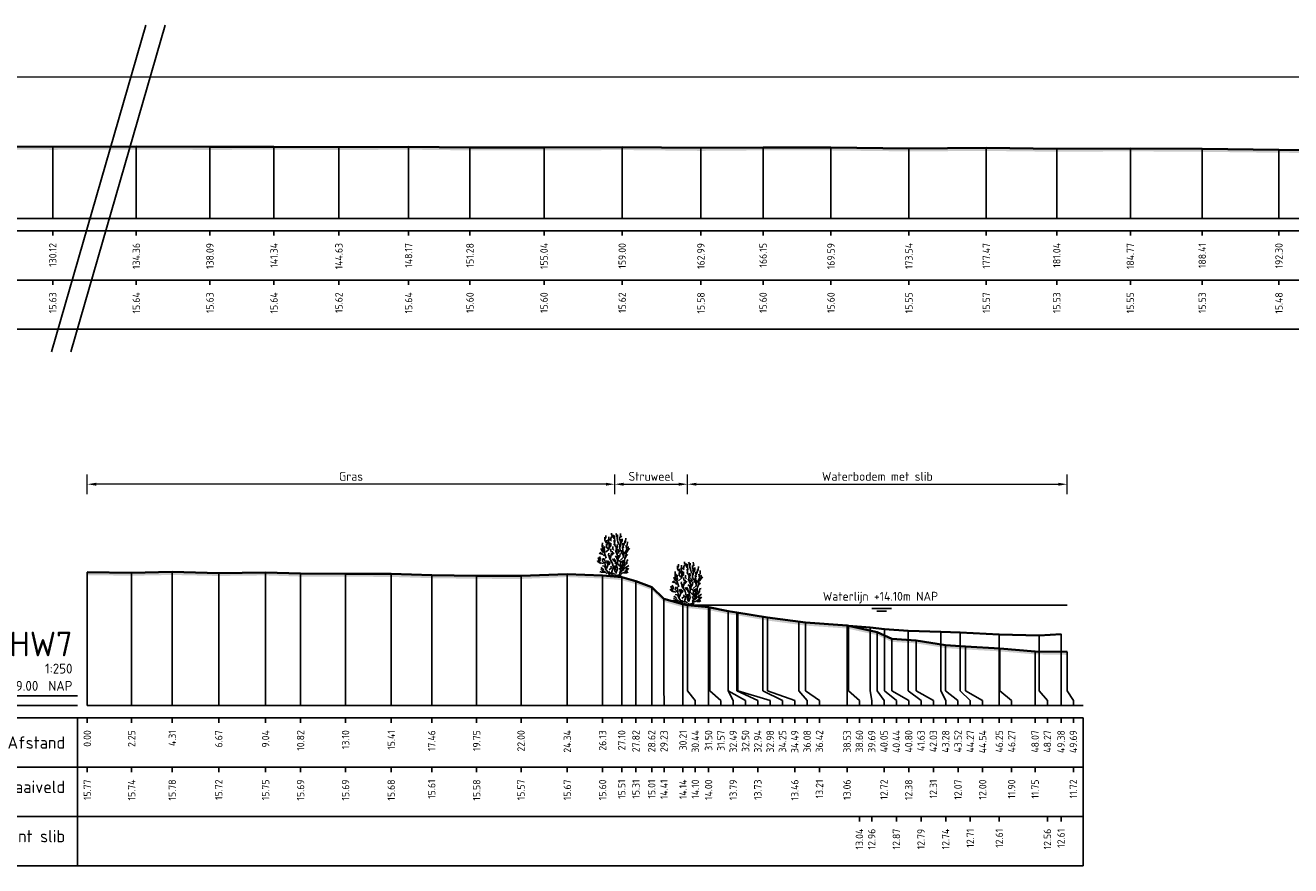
# Model space of a CAD drawing. Header units: metres. Extents: x 197882 to 206172, y 361908 to 364395.
# Tile 27 of 41: x 205781 to 205845, y 364210 to 364253. Entities that reach past the tile are written whole.
import ezdxf
from ezdxf.enums import TextEntityAlignment as Align

# ---------------------------------------------------------------- set-up
doc = ezdxf.new("R2010")
doc.units = ezdxf.units.M
doc.header["$PDMODE"] = 35
doc.header["$PDSIZE"] = 0.075
for name, color, linetype, lineweight in [('B-ME-GR-HEESTER-SD', 90, 'Continuous', 25), ('X-ME-AL-PROFIEL_BOVENKANT SLIB-GD', 42, 'Continuous', 35), ('X-ME-AL-PROFIEL_HUIDIG MAAIVELD-GD', 252, 'Continuous', 0), ('X-XX-AL-DETAIL1-M', 7, 'Continuous', 18), ('X-XX-AL-DWARSPROFIEL_PROFIELLIJN MAAIVELD-GD', 8, 'Continuous', 35), ('X-XX-AL-NAP-T18', 7, 'Continuous', 18), ('X-XX-AL-TEKENBLAD_KADER_AFSNIJMARKERING-G', 7, 'Continuous', 25)]:
    doc.layers.add(name, color=color, linetype=linetype, lineweight=lineweight)
doc.layers.add('X-ME-AL-PROFIEL_WATERLIJN-GD', color=150, linetype='Continuous')
doc.layers.add('X-ME-AL-PROFIELRASTER-S', color=7, linetype='Continuous')
doc.styles.add('NLCS-ISO', font='NLCS-ISO.ttf', dxfattribs={"height": 1.8})
doc.styles.add('NLCS-ISO-ANNOTATIEF-T18', font='NLCS-ISO.ttf', dxfattribs={"height": 1.8})
doc.styles.add('NLCS-ISO-ANNOTATIVE-T18', font='NLCS-ISO.ttf', dxfattribs={"height": 1.8})
doc.dimstyles.new('NLCS-ANNOTATIEF-T18-PIJL_L2_H0', dxfattribs={"dimtxt": 2.5, "dimasz": 1.8, "dimexe": 2, "dimexo": 2, "dimgap": 0.7, "dimtad": 1, "dimzin": 0, "dimdsep": 46, "dimtxsty": 'NLCS-ISO-ANNOTATIEF-T18', "dimcen": 0, "dimdle": 2, "dimclrd": 256, "dimclre": 256, "dimclrt": 10, "dimaunit": 2, "dimadec": 0, "dimazin": 0, "dimtfac": 1, "dimtdec": 3, "dimtofl": 0, "dimtmove": 0, "dimatfit": 3, "dimfxl": 2, "dimfxlon": 1, "dimtfillclr": 256, "dimtolj": 1, "dimtzin": 0, "dimlwd": -1, "dimlwe": -1, "dimarcsym": 0})

# ---------------------------------------------------------------- blocks, each defined once
blk = doc.blocks.new('SAL-PROFIELRASTER-D')
at = {"color": 0, "linetype": 'ByBlock', "lineweight": -2, "flags": 128}
for points in [[(-2, 0), (-72, 0)], [(-24, 2), (-23, 0), (-22, 2), (-2, 2)], [(-72, -12.5), (-72, -2.5)], [(0, -2.5), (-72, -2.5)], [(-2, -12.5), (-2, -2.5)], [(0, -12.5), (-72, -12.5)]]:
    blk.add_lwpolyline(points, dxfattribs=at)
at = {"color": 0, "linetype": 'ByBlock', "lineweight": -2, "style": 'NLCS-ISO-ANNOTATIVE-T18'}
blk.add_text('NAP', height=2, dxfattribs=at).set_placement((-3, 3), align=Align.RIGHT)
blk.add_text('Afstand', height=2.5, dxfattribs=at).set_placement((-4.5, -7.5), align=Align.MIDDLE_RIGHT)
for tag, height, p in [('PROFIELNR', 5, (-3, 10)), ('SCHAAL', 2, (-3, 6.5)), ('NAP', 2, (-9.94, 3))]:
    blk.add_attdef(tag, text='', height=height, dxfattribs=at).set_placement(p, align=Align.RIGHT)
blk = doc.blocks.new('SAL-PROFIELRASTER_BALK_EIND1-D')
at = {"color": 0, "linetype": 'ByBlock', "lineweight": -2}
blk.add_line((1, -12.5), (1, -2.5), dxfattribs=at)
at = {"color": 0, "linetype": 'ByBlock', "lineweight": -2, "flags": 128}
for points in [[(0, 0), (1, 0)], [(0, -2.5), (1, -2.5)], [(0, -12.5), (1, -12.5)]]:
    blk.add_lwpolyline(points, dxfattribs=at)
blk = doc.blocks.new('SAL-PROFIELRASTER_BALK-D')
at = {"color": 0, "linetype": 'ByBlock', "lineweight": -2}
for p, q in [((-72, -12.5), (-72, -2.5)), ((-2, -2.5), (-2, -12.5)), ((0, -12.5), (-72, -12.5))]:
    blk.add_line(p, q, dxfattribs=at)
at = {"color": 0, "linetype": 'ByBlock', "lineweight": -2, "style": 'NLCS-ISO-ANNOTATIVE-T18'}
for tag, height, p in [('TITEL1', 2.5, (-4.5, -6.5)), ('TITEL2', 1.5, (-4.5, -9.5))]:
    blk.add_attdef(tag, text='', height=height, dxfattribs=at).set_placement(p, align=Align.MIDDLE_RIGHT)
blk = doc.blocks.new('SAL-PROFIELRASTER_BALK_EIND2-D')
at = {"color": 0, "linetype": 'ByBlock', "lineweight": -2}
for p, q in [((1, -2.5), (1, -12.5)), ((1, -12.5), (0, -12.5))]:
    blk.add_line(p, q, dxfattribs=at)
blk = doc.blocks.new('SAL-PROFIELRASTER_BALK_DATA-D')
at = {"color": 0, "linetype": 'ByBlock', "lineweight": -2}
blk.add_lwpolyline([(0, -3.5), (0, -2.5)], dxfattribs=at)
at = {"color": 0, "linetype": 'ByBlock', "lineweight": -2, "style": 'NLCS-ISO-ANNOTATIVE-T18'}
blk.add_attdef('GETAL', text='', height=1.5, rotation=90, dxfattribs=at).set_placement((0.75, -5), align=Align.RIGHT)
blk = doc.blocks.new('SAL-PROFIELRASTER_AANHAAL-D')
at = {"color": 9, "linetype": 'ByBlock', "lineweight": -2, "flags": 128}
blk.add_lwpolyline([(0, 1), (0, 0)], dxfattribs=at)
blk = doc.blocks.new('SAL-PROFIELRASTER_AANHAAL_STAGGER-D')
at = {"color": 9, "linetype": 'ByBlock', "lineweight": -2, "flags": 128}
for points in [[(0, 0), (0, -0.25)], [(0, -0.25), (1, -0.75)], [(1, -0.75), (1, -1)]]:
    blk.add_lwpolyline(points, dxfattribs=at)
blk = doc.blocks.new('*D75')
at = {"layer": 'Defpoints', "color": 0, "transparency": 16777216}
for p in [(205783.859, 364229.236), (205783.859, 364218.007), (205810.609, 364218.007)]:
    blk.add_point(p, dxfattribs=at)
at = {"layer": 'X-XX-AL-DETAIL1-M', "transparency": 16777216}
for p, q in [((205783.859, 364228.736), (205783.859, 364229.736)), ((205810.609, 364228.736), (205810.609, 364229.736)), ((205810.159, 364229.236), (205784.309, 364229.236))]:
    blk.add_line(p, q, dxfattribs=at)
for points in [[(205784.309, 364229.311), (205784.309, 364229.161), (205783.859, 364229.236)], [(205810.159, 364229.311), (205810.159, 364229.161), (205810.609, 364229.236)]]:
    blk.add_solid(points, dxfattribs=at)
at = {"layer": 'X-XX-AL-DETAIL1-M', "color": 10, "transparency": 16777216, "insert": (205797.234, 364229.636), "char_height": 0.45, "attachment_point": 5, "style": 'NLCS-ISO-ANNOTATIEF-T18'}
blk.add_mtext('\\A1;Gras', dxfattribs=at)
blk = doc.blocks.new('*D76')
at = {"layer": 'Defpoints', "color": 0, "transparency": 16777216}
for p in [(205814.298, 364229.236), (205814.298, 364223.102), (205810.609, 364218.007)]:
    blk.add_point(p, dxfattribs=at)
at = {"layer": 'X-XX-AL-DETAIL1-M', "transparency": 16777216}
for p, q in [((205810.609, 364228.736), (205810.609, 364229.736)), ((205814.298, 364228.736), (205814.298, 364229.736)), ((205811.059, 364229.236), (205813.848, 364229.236))]:
    blk.add_line(p, q, dxfattribs=at)
for points in [[(205811.059, 364229.311), (205811.059, 364229.161), (205810.609, 364229.236)], [(205813.848, 364229.311), (205813.848, 364229.161), (205814.298, 364229.236)]]:
    blk.add_solid(points, dxfattribs=at)
at = {"layer": 'X-XX-AL-DETAIL1-M', "color": 10, "transparency": 16777216, "insert": (205812.454, 364229.636), "char_height": 0.45, "attachment_point": 5, "style": 'NLCS-ISO-ANNOTATIEF-T18'}
blk.add_mtext('\\A1;Struweel', dxfattribs=at)
blk = doc.blocks.new('*D77')
at = {"layer": 'Defpoints', "color": 0, "transparency": 16777216}
for p in [(205833.55, 364229.236), (205814.298, 364223.102), (205833.55, 364218.757)]:
    blk.add_point(p, dxfattribs=at)
at = {"layer": 'X-XX-AL-DETAIL1-M', "transparency": 16777216}
for p, q in [((205814.298, 364228.736), (205814.298, 364229.736)), ((205833.55, 364228.736), (205833.55, 364229.736)), ((205814.748, 364229.236), (205833.1, 364229.236))]:
    blk.add_line(p, q, dxfattribs=at)
for points in [[(205814.748, 364229.311), (205814.748, 364229.161), (205814.298, 364229.236)], [(205833.1, 364229.311), (205833.1, 364229.161), (205833.55, 364229.236)]]:
    blk.add_solid(points, dxfattribs=at)
at = {"layer": 'X-XX-AL-DETAIL1-M', "color": 10, "transparency": 16777216, "insert": (205823.924, 364229.636), "char_height": 0.45, "attachment_point": 5, "style": 'NLCS-ISO-ANNOTATIEF-T18'}
blk.add_mtext('\\A1;Waterbodem met slib', dxfattribs=at)
blk = doc.blocks.new('SGR-HEESTER_S01_E_ZIJ-D')
blk.add_line((-0.17, 0), (0.14, 0))
at = {"flags": 128}
for points in [[(-0.88, 3.43), (-1.01, 3.7), (-1.02, 3.99)], [(-0.97, 3.82), (-0.92, 3.96), (-0.92, 4.17)], [(-0.6, 3.64), (-0.6, 3.89), (-0.6, 4.04)], [(-0.39, 3.73), (-0.39, 3.91), (-0.31, 4.07)], [(-0.2, 4.07), (-0.32, 4.28), (-0.32, 4.4)], [(-0.04, 3.82), (-0.15, 3.99), (-0.15, 4.24)], [(-0.06, 4), (0, 4.09), (-0.05, 4.17)], [(-0.01, 3.48), (0.02, 3.66), (-0.02, 3.86), (-0.02, 3.98)], [(0.2, 4.02), (0.16, 4.26), (0.11, 4.37)], [(0.4, 3.24), (0.32, 3.53), (0.23, 3.86), (0.28, 4.25)], [(0.55, 3.49), (0.58, 3.63), (0.49, 3.78), (0.49, 4.02)], [(0.59, 4.06), (0.59, 4.23), (0.58, 4.36)], [(0.58, 3.97), (0.72, 4.1)], [(1.05, 3.44), (1.09, 3.59), (1.12, 3.91)], [(-1.17, 2.44), (-1.33, 2.64), (-1.4, 2.85)], [(-1.26, 2.87), (-1.27, 3.11), (-1.26, 3.41)], [(-0.89, 1.87), (-1.06, 2.36), (-1.22, 2.75), (-1.2, 3.17)], [(-1.09, 2.51), (-1.03, 2.67), (-1.08, 2.85), (-1.01, 3.06)], [(-0.93, 2.47), (-0.6, 2.73), (-0.58, 3.23), (-0.56, 3.45)], [(-0.69, 2.83), (-0.85, 3.03), (-0.85, 3.32)], [(-0.82, 3.15), (-0.77, 3.36), (-0.82, 3.56), (-0.82, 3.69)], [(-0.79, 3.24), (-0.61, 3.49), (-0.66, 3.77)], [(-0.6, 2.82), (-0.47, 3.09), (-0.48, 3.24), (-0.4, 3.41)], [(-0.49, 2.98), (-0.4, 3.1), (-0.4, 3.32)], [(-0.33, 3.58), (-0.43, 3.69), (-0.42, 3.84)], [(-0.35, 2.48), (-0.39, 2.62), (-0.4, 2.81)], [(-0.34, 2.14), (-0.22, 2.36), (-0.26, 2.57)], [(-0.09, 2.67), (-0.2, 2.78), (-0.21, 3.04)], [(0.14, 2.85), (0.15, 3.01), (-0.08, 3.3)], [(0.04, 3.22), (-0.02, 3.33), (-0.05, 3.64), (-0.06, 3.69)], [(0.1, 0.32), (0.27, 0.78), (0.18, 1.2), (0.27, 1.46), (0.29, 2.12), (0.07, 2.68)], [(0.2, 2.43), (0.13, 2.69), (0.27, 3.03), (0.23, 3.26)], [(0.29, 2.31), (0.56, 2.6), (0.51, 2.92), (0.51, 3.28)], [(0.31, 2.42), (0.36, 2.58), (0.32, 2.78)], [(0.56, 3.05), (0.62, 3.24), (0.58, 3.44), (0.63, 3.78)], [(0.63, 3.39), (0.75, 3.63), (0.74, 3.82)], [(0.87, 2.02), (0.83, 2.27), (0.69, 2.38), (0.69, 2.69)], [(0.75, 2.43), (0.83, 2.65), (0.79, 3.01)], [(0.83, 3.19), (0.82, 3.39)], [(0.87, 2.88), (0.83, 3.04), (0.99, 3.35), (1.02, 3.62)], [(0.99, 2.31), (1.21, 2.73), (1.13, 3.14)], [(1.05, 2), (1.15, 2.2), (1.16, 2.57)], [(1.06, 2.36), (1.23, 2.48), (1.34, 2.65), (1.54, 2.85)], [(1.2, 2.91), (1.2, 3.11), (1.27, 3.18), (1.28, 3.51)], [(1.29, 2.62), (1.4, 2.83), (1.34, 3.04)], [(-1.43, 1.34), (-1.6, 1.42), (-1.71, 1.53), (-1.76, 1.63)], [(-1.15, 1.31), (-1.52, 1.41), (-1.7, 1.92)], [(-1.36, 2.28), (-1.57, 2.36)], [(-1.51, 1.59), (-1.44, 1.77), (-1.55, 2.02)], [(-1.08, 2.11), (-1.23, 2.27), (-1.5, 2.44)], [(-0.17, 0), (-0.52, 0.15), (-0.67, 0.41), (-0.93, 0.8), (-0.93, 1.02), (-0.98, 1.28), (-1.24, 1.57), (-1.17, 1.87)], [(-0.94, 1.35), (-0.97, 1.46), (-1.01, 1.65), (-1.07, 1.74), (-0.99, 1.83)], [(-0.85, 0.82), (-0.74, 1.04), (-0.6, 1.44), (-0.69, 1.61)], [(-0.69, 1.23), (-0.76, 1.4), (-0.82, 1.62)], [(-0.56, 2.04), (-0.63, 2.22), (-0.61, 2.36)], [(-0.62, 1.2), (-0.49, 1.36), (-0.53, 1.52)], [(0.01, 0.23), (-0.32, 0.39), (-0.14, 0.96), (-0.25, 1.41), (-0.58, 1.92), (-0.49, 2.16)], [(-0.4, 1.72), (-0.48, 1.81), (-0.39, 2.04), (-0.35, 2.37)], [(-0.29, 2.19), (-0.07, 2.42)], [(0.01, 1.48), (-0.11, 1.58), (-0.16, 1.69), (-0.26, 1.8)], [(0.27, 1.32), (0.07, 1.45), (0.01, 1.7), (-0.09, 1.83)], [(0.53, 1.04), (0.45, 1.13), (0.35, 1.26), (0.15, 1.28), (0.01, 1.41)], [(0.23, 1.76), (0.19, 1.96), (0.04, 2.07)], [(0.12, 0.1), (0.49, 0.17), (0.58, 0.47), (0.89, 0.67), (0.95, 1.13), (1.02, 1.92)], [(0.69, 0.8), (0.56, 1.11), (0.6, 1.5), (0.21, 1.74)], [(0.31, 1.73), (0.36, 1.9), (0.41, 2.16)], [(0.41, 1.94), (0.5, 2.07), (0.53, 2.35)], [(0.58, 1.68), (0.89, 1.96), (0.91, 2.29), (0.89, 2.55)], [(0.92, 1.08), (0.8, 1.26), (0.77, 1.43), (0.68, 1.61)], [(0.85, 1.38), (0.82, 1.54), (0.87, 1.68)], [(1, 1.08), (1.14, 1.25), (1.29, 1.39)], [(1.02, 1.81), (1.14, 2.08), (1.33, 2.24)], [(1.12, 1.28), (1.21, 1.47), (1.24, 1.65), (1.37, 1.7)], [(-0.97, 0.4), (-1.22, 0.45), (-1.36, 0.45), (-1.5, 0.52)], [(-0.76, 0.28), (-1, 0.52), (-1.24, 0.58), (-1.41, 0.74)], [(-1.13, 0.64), (-1.2, 0.78), (-1.4, 0.92)], [(-0.96, 0.92), (-1.06, 1.05), (-1.26, 1.09)], [(-0.31, 0.32), (-0.47, 0.32), (-0.6, 0.51)], [(-0.58, 0.67), (-0.34, 0.87), (-0.39, 1.06)], [(-0.14, 0.09), (-0.31, 0.17), (-0.35, 0.21)], [(0, 0), (-0.14, 0.14)], [(0.06, 0.44), (-0.01, 0.58), (0, 0.85), (-0.12, 1.09)], [(-0.02, 0), (0.14, 0.2)], [(0.02, 0.6), (0.08, 0.78), (0.08, 0.94), (0.02, 1.11)], [(0.14, 0), (0.53, 0.06), (0.67, 0.21)], [(0.49, 0.37), (0.6, 0.59), (0.47, 0.88)], [(0.62, 0.59), (0.76, 0.73), (0.76, 0.98), (0.72, 1.22)], [(0.62, 0.3), (0.95, 0.43), (1.28, 0.58)], [(0.8, 0.8), (0.85, 0.95)], [(0.93, 0.75), (1.1, 0.92), (1.2, 0.92)], [(0.94, 0.37), (1.2, 0.38), (1.35, 0.46)], [(1.01, 0.51), (1.2, 0.62), (1.15, 0.72), (1.23, 0.89)], [(1.14, 0.94), (1.28, 1.01), (1.43, 1.12)], [(1.27, 0.64), (1.4, 0.84)]]:
    blk.add_lwpolyline(points, dxfattribs=at)
blk = doc.blocks.new('*D109')
at = {"layer": 'Defpoints', "color": 0, "transparency": 16777216}
for p in [(205651.984, 364249.88), (205651.984, 364242.722), (205926.819, 364242.722)]:
    blk.add_point(p, dxfattribs=at)
at = {"layer": 'X-XX-AL-DETAIL1-M', "transparency": 16777216}
for p, q in [((205651.984, 364249.38), (205651.984, 364250.38)), ((205926.819, 364249.38), (205926.819, 364250.38)), ((205926.369, 364249.88), (205652.434, 364249.88))]:
    blk.add_line(p, q, dxfattribs=at)
for points in [[(205652.434, 364249.955), (205652.434, 364249.805), (205651.984, 364249.88)], [(205926.369, 364249.955), (205926.369, 364249.805), (205926.819, 364249.88)]]:
    blk.add_solid(points, dxfattribs=at)
at = {"layer": 'X-XX-AL-DETAIL1-M', "color": 10, "transparency": 16777216, "insert": (205851.406, 364250.28), "char_height": 0.45, "attachment_point": 5, "style": 'NLCS-ISO-ANNOTATIEF-T18'}
blk.add_mtext('\\A1;Gras', dxfattribs=at)

msp = doc.modelspace()

# ---------------------------------------------------------------- hatches: boundary and pattern name
at = {"layer": 'X-ME-AL-PROFIEL_HUIDIG MAAIVELD-GD'}
h = msp.add_hatch(dxfattribs=at)
h.set_pattern_fill('AGR-MAAIVELD', color=256, scale=0.05, pattern_type=2)
h.set_pattern_definition([(45, (-135.8225, 65.68668), (-0.25000007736, 0.25000007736), []), (45, (-135.85823, 65.7224), (0, 0.50000015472), [0.3535535, -0.3535535]), (45, (-135.89394, 65.7581), (0, 0.50000015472), [0.3535535, -0.3535535]), (45, (-135.93015, 65.79432), (0, 0.50000015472), [0.3535535, -0.3535535]), (45, (-135.96537, 65.82954), (0, 0.50000015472), [0.3535535, -0.3535535]), (45, (-136.0011, 65.86525), (0, 0.50000015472), [0.3535535, -0.3535535]), (45, (-136.0368, 65.90097), (0, 0.50000015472), [0.3535535, -0.3535535]), (315, (-135.8225, 65.68668), (0.25000007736, 0.25000007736), []), (315, (-135.7868, 65.7224), (0.50000015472, -1e-16), [0.3535535, -0.3535535]), (315, (-135.7511, 65.7581), (0.50000015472, -1e-16), [0.3535535, -0.3535535]), (315, (-135.71487, 65.79432), (0.50000015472, -1e-16), [0.3535535, -0.3535535]), (315, (-135.67965, 65.82954), (0.50000015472, -1e-16), [0.3535535, -0.3535535]), (315, (-135.64394, 65.86525), (0.50000015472, -1e-16), [0.3535535, -0.3535535]), (315, (-135.60823, 65.90097), (0.50000015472, -1e-16), [0.3535535, -0.3535535])])
h.paths.add_polyline_path([(205926.819, 364245.227), (205926.819, 364245.077), (205924.88, 364245.054), (205923.025, 364245.269), (205921.151, 364245.607), (205918.763, 364245.725), (205915.689, 364245.907), (205912.356, 364246.06), (205909.274, 364246.085), (205906.091, 364246.065), (205902.908, 364246.039), (205899.805, 364246.05), (205896.329, 364246.044), (205892.571, 364246.019), (205888.985, 364246.024), (205885.49, 364245.984), (205882.279, 364245.987), (205879.025, 364245.923), (205875.899, 364245.957), (205872.179, 364245.945), (205869.08, 364245.939), (205865.659, 364245.975), (205861.943, 364245.978), (205858.616, 364245.993), (205855.433, 364245.985), (205851.864, 364246.011), (205848.236, 364246.033), (205844.289, 364246.051), (205840.398, 364246.1), (205836.754, 364246.124), (205833.023, 364246.103), (205829.45, 364246.145), (205825.525, 364246.121), (205821.573, 364246.168), (205818.132, 364246.174), (205814.977, 364246.148), (205810.984, 364246.19), (205807.023, 364246.167), (205803.266, 364246.172), (205800.151, 364246.209), (205796.617, 364246.19), (205793.326, 364246.208), (205790.078, 364246.197), (205786.343, 364246.213), (205782.108, 364246.2), (205778.924, 364246.213), (205775.252, 364246.198), (205771.59, 364246.182), (205767.685, 364246.221), (205763.798, 364246.195), (205759.865, 364246.207), (205756.151, 364246.212), (205752.316, 364246.221), (205748.801, 364246.202), (205745.261, 364246.172), (205741.509, 364246.178), (205737.554, 364246.19), (205733.504, 364246.214), (205729.63, 364246.224), (205725.85, 364246.204), (205721.769, 364246.231), (205717.738, 364246.236), (205713.808, 364246.226), (205709.899, 364246.219), (205706.413, 364246.205), (205702.769, 364246.208), (205698.948, 364246.225), (205695.021, 364246.211), (205691.197, 364246.217), (205687.127, 364246.194), (205683.413, 364246.161), (205679.599, 364246.168), (205676.288, 364246.175), (205673.155, 364246.204), (205669.215, 364246.299), (205665.896, 364246.326), (205661.909, 364246.441), (205658.305, 364246.162), (205654.534, 364245.808), (205651.984, 364245.659), (205651.984, 364245.809), (205654.534, 364245.958), (205658.305, 364246.312), (205661.909, 364246.591), (205665.896, 364246.476), (205669.215, 364246.449), (205673.155, 364246.354), (205676.288, 364246.325), (205679.599, 364246.318), (205683.413, 364246.311), (205687.127, 364246.344), (205691.197, 364246.367), (205695.021, 364246.361), (205698.948, 364246.375), (205702.769, 364246.358), (205706.413, 364246.355), (205709.899, 364246.369), (205713.808, 364246.376), (205717.738, 364246.386), (205721.769, 364246.381), (205725.85, 364246.354), (205729.63, 364246.374), (205733.504, 364246.364), (205737.554, 364246.34), (205741.509, 364246.328), (205745.261, 364246.322), (205748.801, 364246.352), (205752.316, 364246.371), (205756.151, 364246.362), (205759.865, 364246.357), (205763.798, 364246.345), (205767.685, 364246.371), (205771.59, 364246.332), (205775.252, 364246.348), (205778.924, 364246.363), (205782.108, 364246.35), (205786.343, 364246.363), (205790.078, 364246.347), (205793.326, 364246.358), (205796.617, 364246.34), (205800.151, 364246.359), (205803.266, 364246.322), (205807.023, 364246.317), (205810.984, 364246.34), (205814.977, 364246.298), (205818.132, 364246.324), (205821.573, 364246.318), (205825.525, 364246.271), (205829.45, 364246.295), (205833.023, 364246.253), (205836.754, 364246.274), (205840.398, 364246.25), (205844.289, 364246.201), (205848.236, 364246.183), (205851.864, 364246.161), (205855.433, 364246.135), (205858.616, 364246.143), (205861.943, 364246.128), (205865.659, 364246.125), (205869.08, 364246.089), (205872.179, 364246.095), (205875.899, 364246.107), (205879.025, 364246.073), (205882.279, 364246.137), (205885.49, 364246.134), (205888.985, 364246.174), (205892.571, 364246.169), (205896.329, 364246.194), (205899.805, 364246.2), (205902.908, 364246.189), (205906.091, 364246.215), (205909.274, 364246.235), (205912.356, 364246.21), (205915.689, 364246.057), (205918.763, 364245.875), (205921.151, 364245.757), (205923.025, 364245.419), (205924.88, 364245.204)])
h = msp.add_hatch(dxfattribs=at)
h.set_pattern_fill('AGR-MAAIVELD', color=256, scale=0.05, pattern_type=2)
h.set_pattern_definition([(45, (-9.4753, 75.50235), (-0.25000007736, 0.25000007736), []), (45, (-9.511, 75.53806), (0, 0.50000015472), [0.3535535, -0.3535535]), (45, (-9.5467, 75.57378), (0, 0.50000015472), [0.3535535, -0.3535535]), (45, (-9.58293, 75.61), (0, 0.50000015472), [0.3535535, -0.3535535]), (45, (-9.61814, 75.6452), (0, 0.50000015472), [0.3535535, -0.3535535]), (45, (-9.65386, 75.68092), (0, 0.50000015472), [0.3535535, -0.3535535]), (45, (-9.68957, 75.71664), (0, 0.50000015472), [0.3535535, -0.3535535]), (315, (-9.4753, 75.50235), (0.25000007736, 0.25000007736), []), (315, (-9.43957, 75.53806), (0.50000015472, -1e-16), [0.3535535, -0.3535535]), (315, (-9.40386, 75.57378), (0.50000015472, -1e-16), [0.3535535, -0.3535535]), (315, (-9.36764, 75.61), (0.50000015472, -1e-16), [0.3535535, -0.3535535]), (315, (-9.33243, 75.6452), (0.50000015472, -1e-16), [0.3535535, -0.3535535]), (315, (-9.2967, 75.68092), (0.50000015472, -1e-16), [0.3535535, -0.3535535]), (315, (-9.261, 75.71664), (0.50000015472, -1e-16), [0.3535535, -0.3535535])])
h.paths.add_polyline_path([(205833.55, 364220.729), (205831.926, 364220.753), (205830.13, 364220.906), (205828.395, 364221.004), (205827.376, 364221.073), (205825.892, 364221.312), (205824.655, 364221.389), (205823.908, 364221.73), (205822.389, 364222.067), (205820.281, 364222.214), (205818.348, 364222.47), (205816.798, 364222.736), (205816.352, 364222.797), (205815.364, 364223.002), (205814.298, 364223.102), (205814.068, 364223.145), (205813.091, 364223.421), (205812.48, 364224.017), (205811.682, 364224.316), (205810.961, 364224.52), (205809.989, 364224.603), (205808.202, 364224.676), (205805.855, 364224.581), (205803.604, 364224.589), (205801.324, 364224.62), (205799.271, 364224.683), (205796.956, 364224.695), (205794.674, 364224.701), (205792.9, 364224.761), (205790.526, 364224.731), (205788.166, 364224.783), (205786.107, 364224.743), (205783.859, 364224.773), (205783.859, 364224.623), (205786.107, 364224.593), (205788.166, 364224.633), (205790.526, 364224.581), (205792.9, 364224.611), (205794.674, 364224.551), (205796.956, 364224.545), (205799.271, 364224.533), (205801.324, 364224.47), (205803.604, 364224.439), (205805.855, 364224.431), (205808.202, 364224.526), (205809.989, 364224.453), (205810.961, 364224.37), (205811.682, 364224.166), (205812.48, 364223.867), (205813.091, 364223.271), (205814.068, 364222.995), (205814.298, 364222.952), (205815.364, 364222.852), (205816.352, 364222.647), (205816.798, 364222.586), (205818.348, 364222.32), (205820.281, 364222.064), (205822.389, 364221.917), (205823.908, 364221.58), (205824.655, 364221.239), (205825.892, 364221.162), (205827.376, 364220.923), (205828.395, 364220.854), (205830.13, 364220.756), (205831.926, 364220.603), (205833.55, 364220.579)])

# ---------------------------------------------------------------- linework, layer by layer
at = {"layer": 'X-ME-AL-PROFIEL_BOVENKANT SLIB-GD'}
msp.add_lwpolyline([(205822.456, 364222.047), (205823.553, 364221.963), (205824.295, 364221.879), (205825.487, 364221.792), (205827.135, 364221.743), (205828.125, 364221.713), (205830.108, 364221.617), (205832.131, 364221.564), (205833.24, 364221.621)], dxfattribs=at)
at = {"layer": 'X-ME-AL-PROFIEL_WATERLIJN-GD'}
for points in [[(205814.298, 364223.102), (205833.55, 364223.102)], [(205823.65, 364222.939), (205824.65, 364222.939)], [(205823.891, 364222.794), (205824.391, 364222.794)]]:
    msp.add_lwpolyline(points, dxfattribs=at)
at = {"layer": 'X-XX-AL-DWARSPROFIEL_PROFIELLIJN MAAIVELD-GD'}
for points in [[(205778.924, 364246.363), (205782.108, 364246.35), (205786.343, 364246.363), (205790.078, 364246.347), (205793.326, 364246.358), (205796.617, 364246.34), (205800.151, 364246.359), (205803.266, 364246.322), (205807.023, 364246.317), (205810.984, 364246.34), (205814.977, 364246.298), (205818.132, 364246.324), (205821.573, 364246.318), (205825.525, 364246.271), (205829.45, 364246.295), (205833.023, 364246.253), (205836.754, 364246.274), (205840.398, 364246.25), (205844.289, 364246.201), (205848.236, 364246.183)], [(205783.859, 364224.773), (205786.107, 364224.743), (205788.166, 364224.783), (205790.526, 364224.731), (205792.9, 364224.761), (205794.674, 364224.701), (205796.956, 364224.695), (205799.271, 364224.683), (205801.324, 364224.62), (205803.604, 364224.589), (205805.855, 364224.581), (205808.202, 364224.676), (205809.989, 364224.603), (205810.961, 364224.52), (205811.682, 364224.316), (205812.48, 364224.017), (205813.091, 364223.421), (205814.068, 364223.145), (205814.298, 364223.102), (205815.364, 364223.002), (205816.352, 364222.797), (205816.798, 364222.736), (205818.348, 364222.47), (205820.281, 364222.214), (205822.389, 364222.067), (205823.908, 364221.73), (205824.655, 364221.389), (205825.892, 364221.312), (205827.376, 364221.073), (205828.395, 364221.004), (205830.13, 364220.906), (205831.926, 364220.753), (205833.55, 364220.729)]]:
    msp.add_lwpolyline(points, dxfattribs=at)
at = {"layer": 'X-XX-AL-TEKENBLAD_KADER_AFSNIJMARKERING-G'}
for points in [[(205782.048, 364235.959), (205786.833, 364252.519)], [(205783.03, 364235.959), (205787.815, 364252.519)]]:
    msp.add_lwpolyline(points, dxfattribs=at)

# ---------------------------------------------------------------- block references
at = {"layer": 'B-ME-GR-HEESTER-SD', "xscale": 0.5, "yscale": 0.5, "zscale": 0.5}
for p in [(205810.609, 364224.551), (205814.298, 364223.102)]:
    msp.add_blockref('SGR-HEESTER_S01_E_ZIJ-D', p, dxfattribs=at)
at = {"layer": 'X-ME-AL-PROFIELRASTER-S'}
for p, yscale in [((205782.108, 364242.722), 3.628), ((205786.343, 364242.722), 3.641), ((205790.078, 364242.722), 3.625), ((205793.326, 364242.722), 3.635999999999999), ((205800.151, 364242.722), 3.637), ((205796.617, 364242.722), 3.618), ((205803.266, 364242.722), 3.6), ((205807.023, 364242.722), 3.595000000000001), ((205810.984, 364242.722), 3.618), ((205814.977, 364242.722), 3.576000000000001), ((205818.132, 364242.722), 3.602), ((205821.573, 364242.722), 3.596), ((205825.525, 364242.722), 3.548999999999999), ((205829.45, 364242.722), 3.573), ((205833.023, 364242.722), 3.531000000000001), ((205836.754, 364242.722), 3.552), ((205840.398, 364242.722), 3.528), ((205844.289, 364242.722), 3.478999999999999), ((205783.859, 364218.007), 6.766), ((205786.107, 364218.007), 6.736000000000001), ((205788.166, 364218.007), 6.776), ((205790.526, 364218.007), 6.724), ((205792.9, 364218.007), 6.754), ((205794.674, 364218.007), 6.694000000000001), ((205796.956, 364218.007), 6.688000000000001), ((205799.271, 364218.007), 6.676), ((205801.324, 364218.007), 6.613), ((205803.604, 364218.007), 6.582000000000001), ((205805.855, 364218.007), 6.574), ((205808.202, 364218.007), 6.669), ((205809.989, 364218.007), 6.596), ((205810.961, 364218.007), 6.513), ((205811.682, 364218.007), 6.308999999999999), ((205812.48, 364218.007), 6.01), ((205813.091, 364219.007), 4.414), ((205814.068, 364218.007), 5.138), ((205814.298, 364219.007), 4.095000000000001), ((205814.298, 364219.007), 4.095000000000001), ((205814.298, 364219.007), 4.095000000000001), ((205814.298, 364219.007), 4.095000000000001), ((205815.364, 364218.007), 4.994999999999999), ((205815.424, 364219.007), 4.004), ((205816.352, 364219.007), 3.789999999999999), ((205816.361, 364219.007), 3.772), ((205816.798, 364219.007), 3.728999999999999), ((205816.841, 364219.007), 3.720000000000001), ((205818.11, 364219.007), 3.460000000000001), ((205818.348, 364219.007), 3.462999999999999), ((205819.934, 364219.007), 3.250999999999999), ((205820.281, 364219.007), 3.207000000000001), ((205822.389, 364218.007), 4.06), ((205822.456, 364219.007), 3.039999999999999), ((205823.553, 364219.007), 2.956), ((205823.908, 364219.007), 2.723000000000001), ((205824.295, 364219.007), 2.872), ((205824.655, 364219.007), 2.382), ((205825.487, 364219.007), 2.785), ((205827.135, 364219.007), 2.736000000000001), ((205828.125, 364219.007), 2.706), ((205830.108, 364218.007), 3.609999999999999), ((205832.131, 364219.007), 2.557), ((205833.24, 364218.007), 3.614000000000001), ((205825.892, 364219.007), 2.305), ((205827.376, 364219.007), 2.066000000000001), ((205828.395, 364219.007), 1.997), ((205830.13, 364219.007), 1.898999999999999), ((205831.926, 364218.007), 2.746), ((205833.55, 364219.007), 1.722)]:
    msp.add_blockref('SAL-PROFIELRASTER_AANHAAL-D', p, dxfattribs=dict(at, yscale=yscale))
at = {"layer": 'X-ME-AL-PROFIELRASTER-S', "yscale": 0.25}
for name, p, xscale, zscale in [('SAL-PROFIELRASTER_BALK_EIND1-D', (205651.984, 364242.722), 275.4599491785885, 275.4599491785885), ('SAL-PROFIELRASTER_BALK_EIND2-D', (205651.984, 364240.222), 275.4599491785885, 275.4599491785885), ('SAL-PROFIELRASTER_BALK_EIND1-D', (205783.859, 364218.007), 50.5, 51.6749181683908), ('SAL-PROFIELRASTER_BALK_EIND2-D', (205783.859, 364215.507), 50.5, 51.6749181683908), ('SAL-PROFIELRASTER_BALK_EIND2-D', (205783.859, 364213.007), 50.5, 51.6749181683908)]:
    msp.add_blockref(name, p, dxfattribs=dict(at, xscale=xscale, zscale=zscale))
at = {"layer": 'X-ME-AL-PROFIELRASTER-S', "xscale": 0.25, "yscale": 0.25, "zscale": 0.25}
for name, p, values in [('SAL-PROFIELRASTER_BALK_DATA-D', (205782.108, 364242.722), {'GETAL': '130.12'}), ('SAL-PROFIELRASTER_BALK_DATA-D', (205786.343, 364242.722), {'GETAL': '134.36'}), ('SAL-PROFIELRASTER_BALK_DATA-D', (205790.078, 364242.722), {'GETAL': '138.09'}), ('SAL-PROFIELRASTER_BALK_DATA-D', (205793.326, 364242.722), {'GETAL': '141.34'}), ('SAL-PROFIELRASTER_BALK_DATA-D', (205796.617, 364242.722), {'GETAL': '144.63'}), ('SAL-PROFIELRASTER_BALK_DATA-D', (205800.151, 364242.722), {'GETAL': '148.17'}), ('SAL-PROFIELRASTER_BALK_DATA-D', (205803.266, 364242.722), {'GETAL': '151.28'}), ('SAL-PROFIELRASTER_BALK_DATA-D', (205807.023, 364242.722), {'GETAL': '155.04'}), ('SAL-PROFIELRASTER_BALK_DATA-D', (205810.984, 364242.722), {'GETAL': '159.00'}), ('SAL-PROFIELRASTER_BALK_DATA-D', (205814.977, 364242.722), {'GETAL': '162.99'}), ('SAL-PROFIELRASTER_BALK_DATA-D', (205818.132, 364242.722), {'GETAL': '166.15'}), ('SAL-PROFIELRASTER_BALK_DATA-D', (205821.573, 364242.722), {'GETAL': '169.59'}), ('SAL-PROFIELRASTER_BALK_DATA-D', (205825.525, 364242.722), {'GETAL': '173.54'}), ('SAL-PROFIELRASTER_BALK_DATA-D', (205829.45, 364242.722), {'GETAL': '177.47'}), ('SAL-PROFIELRASTER_BALK_DATA-D', (205833.023, 364242.722), {'GETAL': '181.04'}), ('SAL-PROFIELRASTER_BALK_DATA-D', (205836.754, 364242.722), {'GETAL': '184.77'}), ('SAL-PROFIELRASTER_BALK_DATA-D', (205840.398, 364242.722), {'GETAL': '188.41'}), ('SAL-PROFIELRASTER_BALK_DATA-D', (205844.289, 364242.722), {'GETAL': '192.30'}), ('SAL-PROFIELRASTER_BALK_DATA-D', (205782.108, 364240.222), {'GETAL': '15.63'}), ('SAL-PROFIELRASTER_BALK_DATA-D', (205786.343, 364240.222), {'GETAL': '15.64'}), ('SAL-PROFIELRASTER_BALK_DATA-D', (205790.078, 364240.222), {'GETAL': '15.63'}), ('SAL-PROFIELRASTER_BALK_DATA-D', (205793.326, 364240.222), {'GETAL': '15.64'}), ('SAL-PROFIELRASTER_BALK_DATA-D', (205796.617, 364240.222), {'GETAL': '15.62'}), ('SAL-PROFIELRASTER_BALK_DATA-D', (205800.151, 364240.222), {'GETAL': '15.64'}), ('SAL-PROFIELRASTER_BALK_DATA-D', (205803.266, 364240.222), {'GETAL': '15.60'}), ('SAL-PROFIELRASTER_BALK_DATA-D', (205807.023, 364240.222), {'GETAL': '15.60'}), ('SAL-PROFIELRASTER_BALK_DATA-D', (205810.984, 364240.222), {'GETAL': '15.62'}), ('SAL-PROFIELRASTER_BALK_DATA-D', (205814.977, 364240.222), {'GETAL': '15.58'}), ('SAL-PROFIELRASTER_BALK_DATA-D', (205818.132, 364240.222), {'GETAL': '15.60'}), ('SAL-PROFIELRASTER_BALK_DATA-D', (205821.573, 364240.222), {'GETAL': '15.60'}), ('SAL-PROFIELRASTER_BALK_DATA-D', (205825.525, 364240.222), {'GETAL': '15.55'}), ('SAL-PROFIELRASTER_BALK_DATA-D', (205829.45, 364240.222), {'GETAL': '15.57'}), ('SAL-PROFIELRASTER_BALK_DATA-D', (205833.023, 364240.222), {'GETAL': '15.53'}), ('SAL-PROFIELRASTER_BALK_DATA-D', (205836.754, 364240.222), {'GETAL': '15.55'}), ('SAL-PROFIELRASTER_BALK_DATA-D', (205840.398, 364240.222), {'GETAL': '15.53'}), ('SAL-PROFIELRASTER_BALK_DATA-D', (205844.289, 364240.222), {'GETAL': '15.48'}), ('SAL-PROFIELRASTER-D', (205783.859, 364218.007), {'PROFIELNR': 'HW7', 'SCHAAL': '1:250', 'NAP': '9.00'}), ('SAL-PROFIELRASTER_BALK_DATA-D', (205783.859, 364218.007), {'GETAL': '0.00'}), ('SAL-PROFIELRASTER_BALK_DATA-D', (205786.107, 364218.007), {'GETAL': '2.25'}), ('SAL-PROFIELRASTER_BALK_DATA-D', (205788.166, 364218.007), {'GETAL': '4.31'}), ('SAL-PROFIELRASTER_BALK_DATA-D', (205790.526, 364218.007), {'GETAL': '6.67'}), ('SAL-PROFIELRASTER_BALK_DATA-D', (205792.9, 364218.007), {'GETAL': '9.04'}), ('SAL-PROFIELRASTER_BALK_DATA-D', (205794.674, 364218.007), {'GETAL': '10.82'}), ('SAL-PROFIELRASTER_BALK_DATA-D', (205796.956, 364218.007), {'GETAL': '13.10'}), ('SAL-PROFIELRASTER_BALK_DATA-D', (205799.271, 364218.007), {'GETAL': '15.41'}), ('SAL-PROFIELRASTER_BALK_DATA-D', (205801.324, 364218.007), {'GETAL': '17.46'}), ('SAL-PROFIELRASTER_BALK_DATA-D', (205803.604, 364218.007), {'GETAL': '19.75'}), ('SAL-PROFIELRASTER_BALK_DATA-D', (205805.855, 364218.007), {'GETAL': '22.00'}), ('SAL-PROFIELRASTER_BALK_DATA-D', (205808.202, 364218.007), {'GETAL': '24.34'}), ('SAL-PROFIELRASTER_BALK_DATA-D', (205809.989, 364218.007), {'GETAL': '26.13'}), ('SAL-PROFIELRASTER_BALK_DATA-D', (205810.961, 364218.007), {'GETAL': '27.10'}), ('SAL-PROFIELRASTER_BALK_DATA-D', (205811.682, 364218.007), {'GETAL': '27.82'}), ('SAL-PROFIELRASTER_BALK_DATA-D', (205812.48, 364218.007), {'GETAL': '28.62'}), ('SAL-PROFIELRASTER_BALK_DATA-D', (205813.105, 364218.007), {'GETAL': '29.23'}), ('SAL-PROFIELRASTER_BALK_DATA-D', (205814.068, 364218.007), {'GETAL': '30.21'}), ('SAL-PROFIELRASTER_BALK_DATA-D', (205814.693, 364218.007), {'GETAL': '30.44'}), ('SAL-PROFIELRASTER_BALK_DATA-D', (205814.693, 364218.007), {'GETAL': '30.44'}), ('SAL-PROFIELRASTER_BALK_DATA-D', (205814.693, 364218.007), {'GETAL': '30.44'}), ('SAL-PROFIELRASTER_BALK_DATA-D', (205814.693, 364218.007), {'GETAL': '30.44'}), ('SAL-PROFIELRASTER_BALK_DATA-D', (205815.364, 364218.007), {'GETAL': '31.50'}), ('SAL-PROFIELRASTER_BALK_DATA-D', (205815.989, 364218.007), {'GETAL': '31.57'}), ('SAL-PROFIELRASTER_BALK_DATA-D', (205816.614, 364218.007), {'GETAL': '32.49'}), ('SAL-PROFIELRASTER_BALK_DATA-D', (205817.239, 364218.007), {'GETAL': '32.50'}), ('SAL-PROFIELRASTER_BALK_DATA-D', (205817.864, 364218.007), {'GETAL': '32.94'}), ('SAL-PROFIELRASTER_BALK_DATA-D', (205818.489, 364218.007), {'GETAL': '32.98'}), ('SAL-PROFIELRASTER_BALK_DATA-D', (205819.114, 364218.007), {'GETAL': '34.25'}), ('SAL-PROFIELRASTER_BALK_DATA-D', (205819.739, 364218.007), {'GETAL': '34.49'}), ('SAL-PROFIELRASTER_BALK_DATA-D', (205820.364, 364218.007), {'GETAL': '36.08'}), ('SAL-PROFIELRASTER_BALK_DATA-D', (205820.989, 364218.007), {'GETAL': '36.42'}), ('SAL-PROFIELRASTER_BALK_DATA-D', (205822.389, 364218.007), {'GETAL': '38.53'}), ('SAL-PROFIELRASTER_BALK_DATA-D', (205823.014, 364218.007), {'GETAL': '38.60'}), ('SAL-PROFIELRASTER_BALK_DATA-D', (205823.639, 364218.007), {'GETAL': '39.69'}), ('SAL-PROFIELRASTER_BALK_DATA-D', (205824.264, 364218.007), {'GETAL': '40.05'}), ('SAL-PROFIELRASTER_BALK_DATA-D', (205824.889, 364218.007), {'GETAL': '40.44'}), ('SAL-PROFIELRASTER_BALK_DATA-D', (205825.514, 364218.007), {'GETAL': '40.80'}), ('SAL-PROFIELRASTER_BALK_DATA-D', (205826.139, 364218.007), {'GETAL': '41.63'}), ('SAL-PROFIELRASTER_BALK_DATA-D', (205826.764, 364218.007), {'GETAL': '42.03'}), ('SAL-PROFIELRASTER_BALK_DATA-D', (205827.389, 364218.007), {'GETAL': '43.28'}), ('SAL-PROFIELRASTER_BALK_DATA-D', (205828.014, 364218.007), {'GETAL': '43.52'}), ('SAL-PROFIELRASTER_BALK_DATA-D', (205828.639, 364218.007), {'GETAL': '44.27'}), ('SAL-PROFIELRASTER_BALK_DATA-D', (205829.264, 364218.007), {'GETAL': '44.54'}), ('SAL-PROFIELRASTER_BALK_DATA-D', (205830.108, 364218.007), {'GETAL': '46.25'}), ('SAL-PROFIELRASTER_BALK_DATA-D', (205830.733, 364218.007), {'GETAL': '46.27'}), ('SAL-PROFIELRASTER_BALK_DATA-D', (205831.926, 364218.007), {'GETAL': '48.07'}), ('SAL-PROFIELRASTER_BALK_DATA-D', (205832.551, 364218.007), {'GETAL': '48.27'}), ('SAL-PROFIELRASTER_BALK_DATA-D', (205833.24, 364218.007), {'GETAL': '49.38'}), ('SAL-PROFIELRASTER_BALK_DATA-D', (205833.865, 364218.007), {'GETAL': '49.69'}), ('SAL-PROFIELRASTER_BALK-D', (205783.859, 364215.507), {'TITEL1': 'Hoogte Maaiveld'}), ('SAL-PROFIELRASTER_BALK_DATA-D', (205783.859, 364215.507), {'GETAL': '15.77'}), ('SAL-PROFIELRASTER_BALK_DATA-D', (205786.107, 364215.507), {'GETAL': '15.74'}), ('SAL-PROFIELRASTER_BALK_DATA-D', (205788.166, 364215.507), {'GETAL': '15.78'}), ('SAL-PROFIELRASTER_BALK_DATA-D', (205790.526, 364215.507), {'GETAL': '15.72'}), ('SAL-PROFIELRASTER_BALK_DATA-D', (205792.9, 364215.507), {'GETAL': '15.75'}), ('SAL-PROFIELRASTER_BALK_DATA-D', (205794.674, 364215.507), {'GETAL': '15.69'}), ('SAL-PROFIELRASTER_BALK_DATA-D', (205796.956, 364215.507), {'GETAL': '15.69'}), ('SAL-PROFIELRASTER_BALK_DATA-D', (205799.271, 364215.507), {'GETAL': '15.68'}), ('SAL-PROFIELRASTER_BALK_DATA-D', (205801.324, 364215.507), {'GETAL': '15.61'}), ('SAL-PROFIELRASTER_BALK_DATA-D', (205803.604, 364215.507), {'GETAL': '15.58'}), ('SAL-PROFIELRASTER_BALK_DATA-D', (205805.855, 364215.507), {'GETAL': '15.57'}), ('SAL-PROFIELRASTER_BALK_DATA-D', (205808.202, 364215.507), {'GETAL': '15.67'}), ('SAL-PROFIELRASTER_BALK_DATA-D', (205809.989, 364215.507), {'GETAL': '15.60'}), ('SAL-PROFIELRASTER_BALK_DATA-D', (205810.961, 364215.507), {'GETAL': '15.51'}), ('SAL-PROFIELRASTER_BALK_DATA-D', (205811.682, 364215.507), {'GETAL': '15.31'}), ('SAL-PROFIELRASTER_BALK_DATA-D', (205812.48, 364215.507), {'GETAL': '15.01'}), ('SAL-PROFIELRASTER_BALK_DATA-D', (205813.105, 364215.507), {'GETAL': '14.41'}), ('SAL-PROFIELRASTER_BALK_DATA-D', (205814.068, 364215.507), {'GETAL': '14.14'}), ('SAL-PROFIELRASTER_BALK_DATA-D', (205814.693, 364215.507), {'GETAL': '14.10'}), ('SAL-PROFIELRASTER_BALK_DATA-D', (205815.364, 364215.507), {'GETAL': '14.00'}), ('SAL-PROFIELRASTER_BALK_DATA-D', (205816.614, 364215.507), {'GETAL': '13.79'}), ('SAL-PROFIELRASTER_BALK_DATA-D', (205817.864, 364215.507), {'GETAL': '13.73'}), ('SAL-PROFIELRASTER_BALK_DATA-D', (205819.739, 364215.507), {'GETAL': '13.46'}), ('SAL-PROFIELRASTER_BALK_DATA-D', (205820.989, 364215.507), {'GETAL': '13.21'}), ('SAL-PROFIELRASTER_BALK_DATA-D', (205822.389, 364215.507), {'GETAL': '13.06'}), ('SAL-PROFIELRASTER_BALK_DATA-D', (205824.264, 364215.507), {'GETAL': '12.72'}), ('SAL-PROFIELRASTER_BALK_DATA-D', (205825.514, 364215.507), {'GETAL': '12.38'}), ('SAL-PROFIELRASTER_BALK_DATA-D', (205826.764, 364215.507), {'GETAL': '12.31'}), ('SAL-PROFIELRASTER_BALK_DATA-D', (205828.014, 364215.507), {'GETAL': '12.07'}), ('SAL-PROFIELRASTER_BALK_DATA-D', (205829.264, 364215.507), {'GETAL': '12.00'}), ('SAL-PROFIELRASTER_BALK_DATA-D', (205830.733, 364215.507), {'GETAL': '11.90'}), ('SAL-PROFIELRASTER_BALK_DATA-D', (205831.926, 364215.507), {'GETAL': '11.75'}), ('SAL-PROFIELRASTER_BALK_DATA-D', (205833.865, 364215.507), {'GETAL': '11.72'}), ('SAL-PROFIELRASTER_BALK-D', (205783.859, 364213.007), {'TITEL1': 'Hoogte Bovenkant slib'}), ('SAL-PROFIELRASTER_BALK_DATA-D', (205823.014, 364213.007), {'GETAL': '13.04'}), ('SAL-PROFIELRASTER_BALK_DATA-D', (205823.639, 364213.007), {'GETAL': '12.96'}), ('SAL-PROFIELRASTER_BALK_DATA-D', (205824.889, 364213.007), {'GETAL': '12.87'}), ('SAL-PROFIELRASTER_BALK_DATA-D', (205826.139, 364213.007), {'GETAL': '12.79'}), ('SAL-PROFIELRASTER_BALK_DATA-D', (205827.389, 364213.007), {'GETAL': '12.74'}), ('SAL-PROFIELRASTER_BALK_DATA-D', (205828.639, 364213.007), {'GETAL': '12.71'}), ('SAL-PROFIELRASTER_BALK_DATA-D', (205830.108, 364213.007), {'GETAL': '12.61'}), ('SAL-PROFIELRASTER_BALK_DATA-D', (205832.551, 364213.007), {'GETAL': '12.56'}), ('SAL-PROFIELRASTER_BALK_DATA-D', (205833.24, 364213.007), {'GETAL': '12.61'})]:
    msp.add_blockref(name, p, dxfattribs=at).add_auto_attribs(values)
at = {"layer": 'X-ME-AL-PROFIELRASTER-S'}
for p, xscale, zscale in [((205813.091, 364219.007), 0.01381903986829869, 0.01381903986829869), ((205814.298, 364219.007), 0.3944010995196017, 0.3944010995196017), ((205814.298, 364219.007), 0.3944010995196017, 0.3944010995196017), ((205814.298, 364219.007), 0.3944010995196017, 0.3944010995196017), ((205814.298, 364219.007), 0.3944010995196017, 0.3944010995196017), ((205815.424, 364219.007), 0.5645378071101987, 0.5645378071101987), ((205816.352, 364219.007), 0.2615476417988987, 0.2615476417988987), ((205816.361, 364219.007), 0.8781393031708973, 0.8781393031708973), ((205816.798, 364219.007), 1.066216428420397, 1.066216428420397), ((205816.841, 364219.007), 1.648027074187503, 1.648027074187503), ((205818.11, 364219.007), 1.003987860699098, 1.003987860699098), ((205818.348, 364219.007), 1.391071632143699, 1.391071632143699), ((205819.934, 364219.007), 0.4296175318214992, 0.4296175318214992), ((205820.281, 364219.007), 0.7073957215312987, 0.7073957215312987), ((205822.456, 364219.007), 0.5575283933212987, 0.5575283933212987), ((205823.553, 364219.007), 0.08537599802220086, 0.08537599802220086), ((205823.908, 364219.007), 0.3558019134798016, 0.3558019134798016), ((205824.295, 364219.007), 0.5939194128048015, 0.5939194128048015), ((205824.655, 364219.007), 0.8584618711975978, 0.8584618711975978), ((205825.487, 364219.007), 0.6518408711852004, 0.6518408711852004), ((205825.892, 364219.007), 0.8713257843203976, 0.8713257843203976), ((205827.135, 364219.007), 0.2541124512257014, 0.2541124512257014), ((205827.376, 364219.007), 0.6375934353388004, 0.6375934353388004), ((205828.125, 364219.007), 0.5140113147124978, 0.5140113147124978), ((205828.395, 364219.007), 0.8684146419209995, 0.8684146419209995), ((205830.13, 364219.007), 0.6027966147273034, 0.6027966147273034), ((205832.131, 364219.007), 0.4202682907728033, 0.4202682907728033), ((205833.55, 364219.007), 0.3157667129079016, 0.3157667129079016)]:
    msp.add_blockref('SAL-PROFIELRASTER_AANHAAL_STAGGER-D', p, dxfattribs=dict(at, xscale=xscale, zscale=zscale))

# ---------------------------------------------------------------- texts
at = {"layer": 'X-XX-AL-NAP-T18', "color": 10, "insert": (205821.161, 364223.192), "char_height": 0.45, "width": 15.43377, "attachment_point": 7, "style": 'NLCS-ISO'}
msp.add_mtext('Waterlijn +14.10m NAP', dxfattribs=at)

# ---------------------------------------------------------------- dimensions: what is measured, and where the dimension line sits
at = {"layer": 'X-XX-AL-DETAIL1-M'}
for base, p1, p2, text, picture, middle in [((205651.984, 364249.88), (205926.819, 364242.722), (205651.984, 364242.722), 'Gras', '*D109', (205851.406, 364249.88)), ((205833.55, 364229.236), (205814.298, 364223.102), (205833.55, 364218.757), 'Waterbodem met slib', '*D77', (205823.924, 364229.236)), ((205783.859, 364229.236), (205810.609, 364218.007), (205783.859, 364218.007), 'Gras', '*D75', (205797.234, 364229.236)), ((205814.298, 364229.236), (205810.609, 364218.007), (205814.298, 364223.102), 'Struweel', '*D76', (205812.454, 364229.236))]:
    dim = msp.add_linear_dim(base=base, p1=p1, p2=p2, text=text, dimstyle='NLCS-ANNOTATIEF-T18-PIJL_L2_H0', dxfattribs=at)
    dim.commit()
    dim.dimension.update_dxf_attribs({"geometry": picture, "text_midpoint": middle, "dimtype": 160})

doc.saveas('drawing.dxf')
